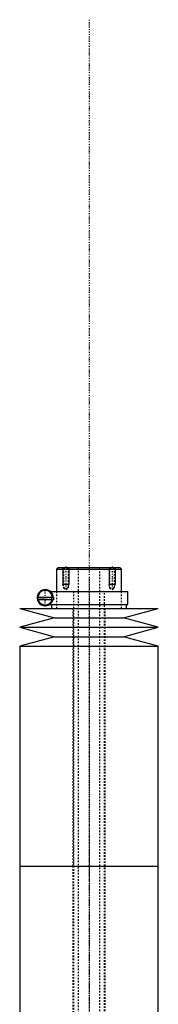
# Model space of a CAD drawing. Extents: x -90 to 90, y -319 to 984.
# Tile 10 of 10: x -45 to 45, y 346 to 984. Entities that reach past the tile are written whole.
import ezdxf

# ---------------------------------------------------------------- set-up
doc = ezdxf.new("R2010")
doc.units = 0
doc.linetypes.add('CENTER', pattern=[1.5, 0.45, -0.5, 0.05, -0.5])
doc.linetypes.add('DASHED', pattern=[2, 1, -1])
for name, color, linetype in [('AM_0', 7, 'CONTINUOUS'), ('AM_10', 7, 'CONTINUOUS'), ('AM_3', 7, 'DASHED'), ('AM_7', 7, 'CENTER')]:
    doc.layers.add(name, color=color, linetype=linetype)

msp = doc.modelspace()

# ---------------------------------------------------------------- linework, layer by layer
at = {"layer": 'AM_0', "color": 7, "linetype": 'CONTINUOUS'}
for p, q in [((-20, 629), (-21, 628)), ((-21, 628), (-21, 613.5)), ((-21, 628), (21, 628)), ((-20, 629), (20, 629)), ((21, 628), (20, 629)), ((21, 613.5), (21, 628)), ((-25, 613.5), (25.15, 613.5)), ((25.15, 605), (25.15, 613.5)), ((-33.63, 609.9), (-23, 609.9)), ((-23.34, 608.1), (-33.46, 608.1)), ((-23.29, 608.1), (-23.29, 608.31)), ((-23, 608.1), (-23.29, 608.1)), ((-23, 609.9), (-23, 608.1)), ((-45, 602.5), (-22.5, 596.4)), ((-45, 602.5), (45, 602.5)), ((-25.15, 605.38), (-25.15, 605)), ((-25.15, 605), (25.15, 605)), ((-24.35, 605), (-24.35, 602.5)), ((22.5, 596.4), (45, 602.5)), ((24.35, 602.5), (24.35, 605)), ((-22.5, 596.4), (-45, 590.3)), ((-22.5, 596.4), (22.5, 596.4)), ((45, 590.3), (22.5, 596.4)), ((-45, 590.3), (-22.5, 584.2)), ((-45, 590.3), (45, 590.3)), ((22.5, 584.2), (45, 590.3)), ((-22.5, 584.2), (-45, 578.1)), ((-22.5, 584.2), (22.5, 584.2)), ((45, 578.1), (22.5, 584.2)), ((-45, 578.1), (-45, 435.5)), ((-45, 578.1), (45, 578.1)), ((45, 435.5), (45, 578.1)), ((-45, 435.5), (-45, 305.02)), ((-45, 435.5), (45, 435.5)), ((-45, 435.5), (0, 435.5)), ((45, 305.02), (45, 435.5))]:
    msp.add_line(p, q, dxfattribs=at)
for radius, start, end in [(5.25, 4.36963, 346.89427), (4.75, 4.83063, 175.16937), (4.75, 197.14176, 342.85824)]:
    msp.add_arc((-28.4, 609.5), radius, start, end, dxfattribs=at)
at = {"layer": 'AM_10', "color": 7, "linetype": 'CONTINUOUS'}
for p, q in [((-17, 629), (-17, 618)), ((-13, 629), (-13, 618)), ((13, 629), (13, 618)), ((17, 629), (17, 618)), ((-13, 618), (-17, 618)), ((-16.62, 616.9), (-17, 618)), ((-13.38, 616.9), (-13, 618)), ((17, 618), (13, 618)), ((13.38, 616.9), (13, 618)), ((16.62, 616.9), (17, 618))]:
    msp.add_line(p, q, dxfattribs=at)
at = {"layer": 'AM_3', "color": 6, "linetype": 'DASHED'}
for p, q in [((-17, 629), (-16.62, 628.62)), ((-16.62, 628.62), (-16.62, 615.8)), ((-16.62, 628.62), (-13.38, 628.62)), ((-13.38, 628.62), (-13, 629)), ((-13.38, 615.8), (-13.38, 628.62)), ((-7, 629), (-7, -50.5)), ((7, -50.5), (7, 629)), ((13, 629), (13.38, 628.62)), ((13.38, 628.62), (13.38, 615.8)), ((13.38, 628.62), (16.62, 628.62)), ((16.62, 628.62), (17, 629)), ((16.62, 615.8), (16.62, 628.62)), ((-25.15, 613.5), (-25.15, 613.1)), ((-25.15, 613.5), (-25, 613.5)), ((-21, 613.5), (-21, 602.5)), ((-16.62, 615.8), (-15, 614.86)), ((-16.62, 615.8), (-13.38, 615.8)), ((-15, 614.86), (-13.38, 615.8)), ((-10, 613.5), (-10, -10.5)), ((10, -10.5), (10, 613.5)), ((13.38, 615.8), (15, 614.86)), ((13.38, 615.8), (16.62, 615.8)), ((15, 614.86), (16.62, 615.8)), ((21, 602.5), (21, 613.5)), ((-24.16, 606.41), (-24.16, 612.59)), ((-25.15, 605.9), (-25.15, 605.38)), ((-10.5, 602.5), (-10.5, 435.5)), ((10.5, 435.5), (10.5, 602.5)), ((-10.5, 435.5), (-10.5, 257.5)), ((10.5, 257.5), (10.5, 435.5))]:
    msp.add_line(p, q, dxfattribs=at)
for points in [[(-24.16, 611.85, 0), (-24.2, 611.93, 0), (-24.3, 612.09, 0), (-24.39, 612.23, 0), (-24.43, 612.29, 0), (-24.48, 612.35, 0), (-24.56, 612.47, 0), (-24.64, 612.57, 0), (-24.72, 612.66, 0), (-24.79, 612.74, 0), (-24.86, 612.81, 0), (-24.89, 612.84, 0), (-24.91, 612.87, 0), (-24.97, 612.93, 0), (-25.01, 612.97, 0), (-25.05, 613.01, 0), (-25.09, 613.04, 0), (-25.11, 613.06, 0), (-25.12, 613.07, 0), (-25.13, 613.08, 0), (-25.14, 613.09, 0), (-25.15, 613.1, 0), (-25.15, 613.1, 0)], [(-25.15, 605.9, 0), (-25.15, 605.9, 0), (-25.14, 605.91, 0), (-25.13, 605.92, 0), (-25.12, 605.93, 0), (-25.11, 605.94, 0), (-25.09, 605.96, 0), (-25.05, 605.99, 0), (-25.01, 606.03, 0), (-24.97, 606.07, 0), (-24.91, 606.13, 0), (-24.89, 606.16, 0), (-24.86, 606.19, 0), (-24.79, 606.26, 0), (-24.72, 606.34, 0), (-24.64, 606.43, 0), (-24.56, 606.53, 0), (-24.48, 606.65, 0), (-24.43, 606.71, 0), (-24.39, 606.77, 0), (-24.3, 606.91, 0), (-24.2, 607.07, 0), (-24.16, 607.15, 0)]]:
    msp.add_polyline3d(points, dxfattribs=at)
msp.add_arc((-28.4, 609.5), 4.85, 28.95406, 331.04594, dxfattribs=at)
at = {"layer": 'AM_7', "color": 4, "linetype": 'CENTER'}
for p, q in [((0, 984.27), (0, -99.78)), ((-15, 629.71), (-15, 614.16)), ((15, 629.71), (15, 614.16)), ((0, 622.4), (0, 426.6)), ((-28.4, 604.41), (-28.4, 614.59)), ((-33.49, 609.5), (-23.31, 609.5)), ((0, 444.4), (0, 248.6))]:
    msp.add_line(p, q, dxfattribs=at)

doc.saveas('drawing.dxf')
